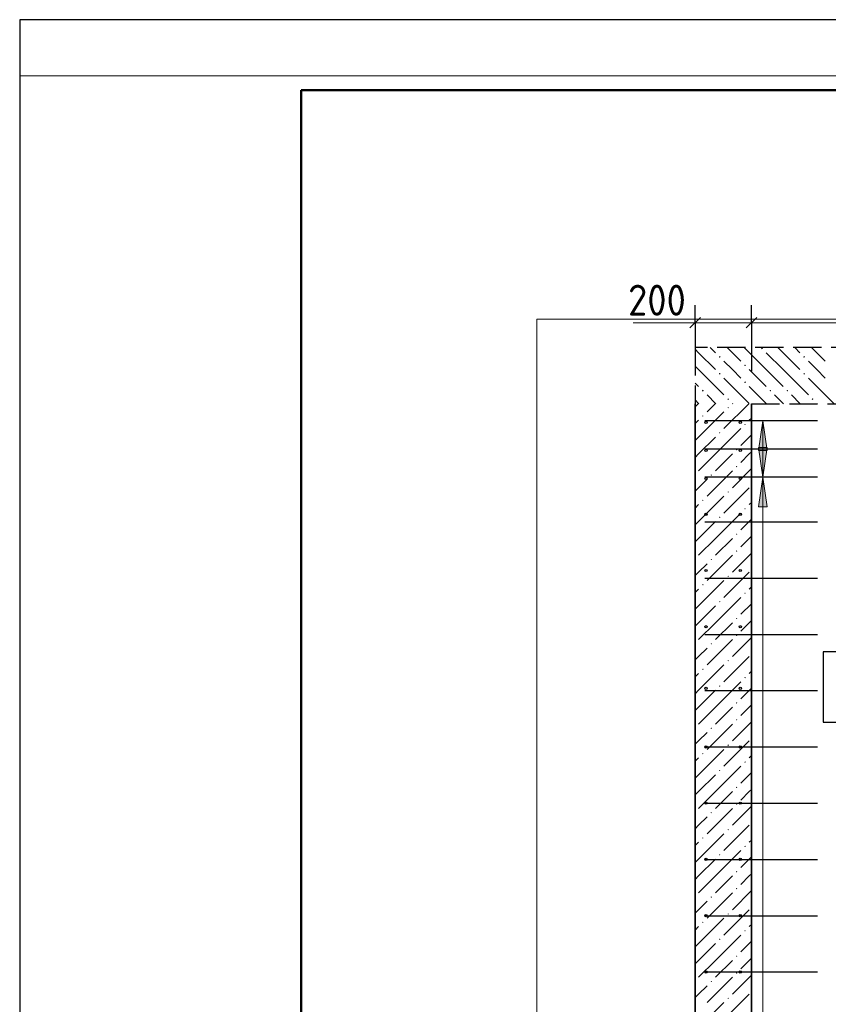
# Model space of a CAD drawing. Header units: millimetres. Extents: x 0 to 21000, y -5 to 14855.
# Tile 9 of 31: x 0 to 2874, y 11350 to 14850. Entities that reach past the tile are written whole.
import ezdxf

# ---------------------------------------------------------------- set-up
doc = ezdxf.new("R2010")
doc.units = ezdxf.units.MM
doc.linetypes.add('______2', pattern=[135, 100, -35])
for name, color, linetype, lineweight in [('Standard', 7, 'Continuous', 25), ('Общий02', 7, 'Continuous', 18), ('Примечания', 7, 'Continuous', 13), ('Размерная линия_ общее', 7, 'Continuous', 13), ('Стена обрамление Г-обр.', 7, 'Continuous', 25), ('Стена Хомут', 7, 'Continuous', 25)]:
    doc.layers.add(name, color=color, linetype=linetype, lineweight=lineweight)
doc.layers.add('ЖБ Перекрытие верхний уровень', color=7, linetype='Continuous', lineweight=25, true_color=0xe0e0ff)
doc.layers.add('ЖБ Стена верхний уровень', color=7, linetype='Continuous', lineweight=25, true_color=0x006e00)
doc.styles.add('ISOCPEUR', font='txt')

msp = doc.modelspace()

# ---------------------------------------------------------------- hatches: boundary and pattern name
at = {"layer": 'ЖБ Перекрытие верхний уровень', "linetype": 'Continuous', "lineweight": 18, "transparency": 33554687}
for points in [[(2484.6, 13651.3), (2487.8, 13654.6), (2491.1, 13651.3), (2487.8, 13648.1)], [(2634.6, 13681.3), (2637.8, 13684.6), (2641.1, 13681.3), (2637.8, 13678.1)], [(2784.6, 13651.3), (2787.8, 13654.6), (2791.1, 13651.3), (2787.8, 13648.1)], [(2574.6, 13621.3), (2577.8, 13624.6), (2581.1, 13621.3), (2577.8, 13618.1)], [(2484.6, 13591.3), (2487.8, 13594.6), (2491.1, 13591.3), (2487.8, 13588.1)], [(2784.6, 13591.3), (2787.8, 13594.6), (2791.1, 13591.3), (2787.8, 13588.1)], [(2574.6, 13561.3), (2577.8, 13564.6), (2581.1, 13561.3), (2577.8, 13558.1)], [(2424.6, 13531.3), (2427.8, 13534.6), (2431.1, 13531.3), (2427.8, 13528.1)], [(2664.6, 13531.3), (2667.8, 13534.6), (2671.1, 13531.3), (2667.8, 13528.1)], [(2724.6, 13531.3), (2727.8, 13534.6), (2731.1, 13531.3), (2727.8, 13528.1)], [(2514.6, 13501.3), (2517.8, 13504.6), (2521.1, 13501.3), (2517.8, 13498.1)], [(2814.6, 13501.3), (2817.8, 13504.6), (2821.1, 13501.3), (2817.8, 13498.1)]]:
    msp.add_hatch(color=7, dxfattribs=at).paths.add_polyline_path(points, flags=16)
at = {"layer": 'ЖБ Стена верхний уровень', "linetype": 'Continuous', "lineweight": 18, "transparency": 33554687}
for points in [[(2425.3, 13441.3), (2427.8, 13443.8), (2430.3, 13441.3), (2427.8, 13438.8)], [(2515.3, 13471.3), (2517.8, 13473.8), (2520.3, 13471.3), (2517.8, 13468.8)], [(2575.3, 13411.3), (2577.8, 13413.8), (2580.3, 13411.3), (2577.8, 13408.8)], [(2485.3, 13381.3), (2487.8, 13383.8), (2490.3, 13381.3), (2487.8, 13378.8)], [(2545.3, 13321.3), (2547.8, 13323.8), (2550.3, 13321.3), (2547.8, 13318.8)], [(2455.3, 13231.3), (2457.8, 13233.8), (2460.3, 13231.3), (2457.8, 13228.8)], [(2545.3, 13261.3), (2547.8, 13263.8), (2550.3, 13261.3), (2547.8, 13258.8)], [(2515.3, 13171.3), (2517.8, 13173.8), (2520.3, 13171.3), (2517.8, 13168.8)], [(2425.3, 13141.3), (2427.8, 13143.8), (2430.3, 13141.3), (2427.8, 13138.8)], [(2575.3, 13111.3), (2577.8, 13113.8), (2580.3, 13111.3), (2577.8, 13108.8)], [(2485.3, 13081.3), (2487.8, 13083.8), (2490.3, 13081.3), (2487.8, 13078.8)], [(2545.3, 13021.3), (2547.8, 13023.8), (2550.3, 13021.3), (2547.8, 13018.8)], [(2545.3, 12961.3), (2547.8, 12963.8), (2550.3, 12961.3), (2547.8, 12958.8)], [(2455.3, 12931.3), (2457.8, 12933.8), (2460.3, 12931.3), (2457.8, 12928.8)], [(2515.3, 12871.3), (2517.8, 12873.8), (2520.3, 12871.3), (2517.8, 12868.8)], [(2425.3, 12841.3), (2427.8, 12843.8), (2430.3, 12841.3), (2427.8, 12838.8)], [(2575.3, 12811.3), (2577.8, 12813.8), (2580.3, 12811.3), (2577.8, 12808.8)], [(2485.3, 12781.3), (2487.8, 12783.8), (2490.3, 12781.3), (2487.8, 12778.8)], [(2545.3, 12721.3), (2547.8, 12723.8), (2550.3, 12721.3), (2547.8, 12718.8)], [(2545.3, 12661.3), (2547.8, 12663.8), (2550.3, 12661.3), (2547.8, 12658.8)], [(2455.3, 12631.3), (2457.8, 12633.8), (2460.3, 12631.3), (2457.8, 12628.8)], [(2515.3, 12571.3), (2517.8, 12573.8), (2520.3, 12571.3), (2517.8, 12568.8)], [(2425.3, 12541.3), (2427.8, 12543.8), (2430.3, 12541.3), (2427.8, 12538.8)], [(2575.3, 12511.3), (2577.8, 12513.8), (2580.3, 12511.3), (2577.8, 12508.8)], [(2485.3, 12481.3), (2487.8, 12483.8), (2490.3, 12481.3), (2487.8, 12478.8)], [(2545.3, 12421.3), (2547.8, 12423.8), (2550.3, 12421.3), (2547.8, 12418.8)], [(2545.3, 12361.3), (2547.8, 12363.8), (2550.3, 12361.3), (2547.8, 12358.8)], [(2455.3, 12331.3), (2457.8, 12333.8), (2460.3, 12331.3), (2457.8, 12328.8)], [(2515.3, 12271.3), (2517.8, 12273.8), (2520.3, 12271.3), (2517.8, 12268.8)], [(2425.3, 12241.3), (2427.8, 12243.8), (2430.3, 12241.3), (2427.8, 12238.8)], [(2485.3, 12181.3), (2487.8, 12183.8), (2490.3, 12181.3), (2487.8, 12178.8)], [(2575.3, 12211.3), (2577.8, 12213.8), (2580.3, 12211.3), (2577.8, 12208.8)], [(2545.3, 12121.3), (2547.8, 12123.8), (2550.3, 12121.3), (2547.8, 12118.8)], [(2545.3, 12061.3), (2547.8, 12063.8), (2550.3, 12061.3), (2547.8, 12058.8)], [(2455.3, 12031.3), (2457.8, 12033.8), (2460.3, 12031.3), (2457.8, 12028.8)], [(2515.3, 11971.3), (2517.8, 11973.8), (2520.3, 11971.3), (2517.8, 11968.8)], [(2425.3, 11941.3), (2427.8, 11943.8), (2430.3, 11941.3), (2427.8, 11938.8)], [(2575.3, 11911.3), (2577.8, 11913.8), (2580.3, 11911.3), (2577.8, 11908.8)], [(2485.3, 11881.3), (2487.8, 11883.8), (2490.3, 11881.3), (2487.8, 11878.8)], [(2545.3, 11821.3), (2547.8, 11823.8), (2550.3, 11821.3), (2547.8, 11818.8)], [(2545.3, 11761.3), (2547.8, 11763.8), (2550.3, 11761.3), (2547.8, 11758.8)], [(2455.3, 11731.3), (2457.8, 11733.8), (2460.3, 11731.3), (2457.8, 11728.8)], [(2515.3, 11671.3), (2517.8, 11673.8), (2520.3, 11671.3), (2517.8, 11668.8)], [(2425.3, 11641.3), (2427.8, 11643.8), (2430.3, 11641.3), (2427.8, 11638.8)], [(2575.3, 11611.3), (2577.8, 11613.8), (2580.3, 11611.3), (2577.8, 11608.8)], [(2485.3, 11581.3), (2487.8, 11583.8), (2490.3, 11581.3), (2487.8, 11578.8)], [(2545.3, 11521.3), (2547.8, 11523.8), (2550.3, 11521.3), (2547.8, 11518.8)], [(2545.3, 11461.3), (2547.8, 11463.8), (2550.3, 11461.3), (2547.8, 11458.8)], [(2455.3, 11431.3), (2457.8, 11433.8), (2460.3, 11431.3), (2457.8, 11428.8)], [(2515.3, 11371.3), (2517.8, 11373.8), (2520.3, 11371.3), (2517.8, 11368.8)]]:
    msp.add_hatch(color=7, dxfattribs=at).paths.add_polyline_path(points, flags=16)
at = {"layer": 'Общий02', "linetype": 'Continuous', "lineweight": 13, "transparency": 33554687}
for points in [[(2656.1, 13318.8), (2641.1, 13423.8), (2626.1, 13318.8)], [(2656.1, 13118.8), (2641.1, 13223.8), (2626.1, 13118.8)]]:
    msp.add_hatch(color=7, dxfattribs=at).paths.add_polyline_path(points)
msp.add_hatch(color=7, dxfattribs=at).paths.add_polyline_path([(2656.1, 13328.8), (2641.1, 13223.8), (2626.1, 13328.8)], flags=16)

# ---------------------------------------------------------------- linework, layer by layer
at = {"layer": 'Standard', "color": 7, "linetype": 'Continuous', "lineweight": 25, "transparency": 33554687}
msp.add_line((1000, 14600), (1000, 529.1), dxfattribs=at)
msp.add_lwpolyline([(0, 0), (21000, 0), (21000, 14850), (0, 14850), (0, 0)], close=True, dxfattribs=at)
at = {"layer": 'Standard', "color": 220, "linetype": 'Continuous', "lineweight": 13, "transparency": 33554687}
msp.add_lwpolyline([(21000, 14650), (0, 14650), (0, -5)], dxfattribs=at)
at = {"layer": 'Standard', "color": 7, "linetype": 'Continuous', "lineweight": 50, "transparency": 33554687}
msp.add_lwpolyline([(1000, 14600), (20750, 14600), (20750, 250), (1000, 250), (1000, 14600)], close=True, dxfattribs=at)
at = {"layer": 'Standard', "color": 254, "linetype": 'Continuous', "lineweight": 13, "true_color": 0xc4c4ff, "transparency": 33554687}
msp.add_lwpolyline([(1837.4, 1785), (5919, 1785), (5919, 13785), (1837.4, 13785), (1837.4, 1785)], dxfattribs=at)
at = {"layer": 'ЖБ Перекрытие верхний уровень', "color": 7, "linetype": '______2', "lineweight": 25, "transparency": 33554687}
for p, q in [((2400.6, 13685), (2400.6, 13485)), ((5819, 13685), (2400.6, 13685)), ((2600.6, 13485), (5370.6, 13485))]:
    msp.add_line(p, q, dxfattribs=at)
at = {"layer": 'ЖБ Перекрытие верхний уровень', "color": 9, "linetype": 'Continuous', "lineweight": 18, "true_color": 0xc7c7c7, "transparency": 33554687}
for p, q in [((2454.1, 13685), (2472.8, 13666.3)), ((2514.1, 13685), (2562.8, 13636.3)), ((2652.8, 13606.3), (2574.1, 13685)), ((2712.8, 13666.3), (2694.1, 13685)), ((2754.1, 13685), (2772.8, 13666.3)), ((2814.1, 13685), (2862.8, 13636.3)), ((2412.8, 13666.3), (2400.6, 13678.5)), ((2412.8, 13666.3), (2472.8, 13606.3)), ((2652.8, 13666.3), (2712.8, 13606.3)), ((2712.8, 13666.3), (2772.8, 13606.3)), ((2400.6, 13618.5), (2412.8, 13606.3)), ((2532.8, 13606.3), (2502.8, 13636.3)), ((2832.8, 13606.3), (2802.8, 13636.3)), ((2412.8, 13606.3), (2502.8, 13516.3)), ((2562.8, 13576.3), (2532.8, 13606.3)), ((2592.8, 13606.3), (2652.8, 13546.3)), ((2652.8, 13606.3), (2712.8, 13546.3)), ((2712.8, 13606.3), (2802.8, 13516.3)), ((2862.8, 13576.3), (2832.8, 13606.3)), ((2400.6, 13558.5), (2412.8, 13546.3)), ((2502.8, 13576.3), (2592.8, 13486.3)), ((2592.8, 13546.3), (2654.1, 13485)), ((2802.8, 13576.3), (2892.8, 13486.3)), ((2442.8, 13516.3), (2474.1, 13485)), ((2712.8, 13486.3), (2682.8, 13516.3)), ((2742.8, 13516.3), (2774.1, 13485)), ((2412.8, 13486.3), (2400.6, 13498.5)), ((2414.1, 13485), (2412.8, 13486.3)), ((2532.8, 13486.3), (2534.1, 13485)), ((2714.1, 13485), (2712.8, 13486.3)), ((2832.8, 13486.3), (2834.1, 13485))]:
    msp.add_line(p, q, dxfattribs=at)
at = {"layer": 'ЖБ Стена верхний уровень', "color": 251, "linetype": 'Continuous', "lineweight": 18, "true_color": 0x494949, "transparency": 33554687}
for p, q in [((2400.6, 13474.2), (2411.5, 13485)), ((2471.5, 13485), (2442.8, 13456.3)), ((2591.5, 13485), (2502.8, 13396.3)), ((2412.8, 13366.3), (2502.8, 13456.3)), ((2412.8, 13426.3), (2400.6, 13414.2)), ((2600.6, 13434.1), (2592.8, 13426.3)), ((2472.8, 13306.3), (2562.8, 13396.3)), ((2600.6, 13374.2), (2562.8, 13336.3)), ((2412.8, 13366.3), (2400.6, 13354.2)), ((2472.8, 13366.3), (2412.8, 13306.3)), ((2412.8, 13306.3), (2400.6, 13294.2)), ((2472.8, 13306.3), (2412.8, 13246.3)), ((2532.8, 13306.3), (2472.8, 13246.3)), ((2562.8, 13276.3), (2592.8, 13306.3)), ((2592.8, 13306.3), (2600.6, 13314.2)), ((2532.8, 13246.3), (2442.8, 13156.3)), ((2600.6, 13254.2), (2532.8, 13186.3)), ((2412.8, 13186.3), (2442.8, 13216.3)), ((2400.6, 13174.2), (2412.8, 13186.3)), ((2592.8, 13186.3), (2502.8, 13096.3)), ((2412.8, 13126.3), (2400.6, 13114.2)), ((2412.8, 13066.3), (2502.8, 13156.3)), ((2600.6, 13134.1), (2592.8, 13126.3)), ((2472.8, 13006.3), (2562.8, 13096.3)), ((2412.8, 13066.3), (2400.6, 13054.2)), ((2472.8, 13066.3), (2412.8, 13006.3)), ((2600.6, 13074.2), (2562.8, 13036.3)), ((2412.8, 13006.3), (2400.6, 12994.2)), ((2472.8, 13006.3), (2412.8, 12946.3)), ((2532.8, 13006.3), (2472.8, 12946.3)), ((2562.8, 12976.3), (2592.8, 13006.3)), ((2592.8, 13006.3), (2600.6, 13014.2)), ((2600.6, 12954.2), (2532.8, 12886.3)), ((2412.8, 12886.3), (2442.8, 12916.3)), ((2532.8, 12946.3), (2442.8, 12856.3)), ((2400.6, 12874.2), (2412.8, 12886.3)), ((2592.8, 12886.3), (2502.8, 12796.3)), ((2412.8, 12766.3), (2502.8, 12856.3)), ((2412.8, 12826.3), (2400.6, 12814.2)), ((2600.6, 12834.1), (2592.8, 12826.3)), ((2472.8, 12706.3), (2562.8, 12796.3)), ((2412.8, 12766.3), (2400.6, 12754.2)), ((2472.8, 12766.3), (2412.8, 12706.3)), ((2600.6, 12774.2), (2562.8, 12736.3)), ((2412.8, 12706.3), (2400.6, 12694.2)), ((2472.8, 12706.3), (2412.8, 12646.3)), ((2532.8, 12706.3), (2472.8, 12646.3)), ((2562.8, 12676.3), (2592.8, 12706.3)), ((2592.8, 12706.3), (2600.6, 12714.2)), ((2532.8, 12646.3), (2442.8, 12556.3)), ((2600.6, 12654.2), (2532.8, 12586.3)), ((2412.8, 12586.3), (2442.8, 12616.3)), ((2400.6, 12574.2), (2412.8, 12586.3)), ((2592.8, 12586.3), (2502.8, 12496.3)), ((2412.8, 12466.3), (2502.8, 12556.3)), ((2600.6, 12534.1), (2592.8, 12526.3)), ((2412.8, 12526.3), (2400.6, 12514.2)), ((2472.8, 12406.3), (2562.8, 12496.3)), ((2412.8, 12466.3), (2400.6, 12454.2)), ((2472.8, 12466.3), (2412.8, 12406.3)), ((2600.6, 12474.2), (2562.8, 12436.3)), ((2412.8, 12406.3), (2400.6, 12394.2)), ((2472.8, 12406.3), (2412.8, 12346.3)), ((2532.8, 12406.3), (2472.8, 12346.3)), ((2562.8, 12376.3), (2592.8, 12406.3)), ((2592.8, 12406.3), (2600.6, 12414.2)), ((2532.8, 12346.3), (2442.8, 12256.3)), ((2600.6, 12354.2), (2532.8, 12286.3)), ((2400.6, 12274.2), (2412.8, 12286.3)), ((2412.8, 12286.3), (2442.8, 12316.3)), ((2592.8, 12286.3), (2502.8, 12196.3)), ((2412.8, 12166.3), (2502.8, 12256.3)), ((2412.8, 12226.3), (2400.6, 12214.2)), ((2600.6, 12234.1), (2592.8, 12226.3)), ((2472.8, 12106.3), (2562.8, 12196.3)), ((2412.8, 12166.3), (2400.6, 12154.2)), ((2472.8, 12166.3), (2412.8, 12106.3)), ((2600.6, 12174.2), (2562.8, 12136.3)), ((2592.8, 12106.3), (2600.6, 12114.2)), ((2412.8, 12106.3), (2400.6, 12094.2)), ((2472.8, 12106.3), (2412.8, 12046.3)), ((2532.8, 12106.3), (2472.8, 12046.3)), ((2562.8, 12076.3), (2592.8, 12106.3)), ((2532.8, 12046.3), (2442.8, 11956.3)), ((2600.6, 12054.2), (2532.8, 11986.3)), ((2412.8, 11986.3), (2442.8, 12016.3)), ((2400.6, 11974.2), (2412.8, 11986.3)), ((2592.8, 11986.3), (2502.8, 11896.3)), ((2412.8, 11866.3), (2502.8, 11956.3)), ((2412.8, 11926.3), (2400.6, 11914.2)), ((2600.6, 11934.1), (2592.8, 11926.3)), ((2412.8, 11866.3), (2400.6, 11854.2)), ((2472.8, 11866.3), (2412.8, 11806.3)), ((2472.8, 11806.3), (2562.8, 11896.3)), ((2600.6, 11874.2), (2562.8, 11836.3)), ((2412.8, 11806.3), (2400.6, 11794.2)), ((2472.8, 11806.3), (2412.8, 11746.3)), ((2532.8, 11806.3), (2472.8, 11746.3)), ((2562.8, 11776.3), (2592.8, 11806.3)), ((2592.8, 11806.3), (2600.6, 11814.2)), ((2532.8, 11746.3), (2442.8, 11656.3)), ((2600.6, 11754.2), (2532.8, 11686.3)), ((2412.8, 11686.3), (2442.8, 11716.3)), ((2400.6, 11674.2), (2412.8, 11686.3)), ((2412.8, 11566.3), (2502.8, 11656.3)), ((2592.8, 11686.3), (2502.8, 11596.3)), ((2412.8, 11626.3), (2400.6, 11614.2)), ((2600.6, 11634.1), (2592.8, 11626.3)), ((2472.8, 11506.3), (2562.8, 11596.3)), ((2412.8, 11566.3), (2400.6, 11554.2)), ((2472.8, 11566.3), (2412.8, 11506.3)), ((2600.6, 11574.2), (2562.8, 11536.3)), ((2412.8, 11506.3), (2400.6, 11494.2)), ((2472.8, 11506.3), (2412.8, 11446.3)), ((2532.8, 11506.3), (2472.8, 11446.3)), ((2562.8, 11476.3), (2592.8, 11506.3)), ((2592.8, 11506.3), (2600.6, 11514.2)), ((2532.8, 11446.3), (2442.8, 11356.3)), ((2600.6, 11454.2), (2532.8, 11386.3)), ((2412.8, 11386.3), (2442.8, 11416.3)), ((2400.6, 11374.2), (2412.8, 11386.3)), ((2592.8, 11386.3), (2502.8, 11296.3)), ((2412.8, 11266.3), (2502.8, 11356.3))]:
    msp.add_line(p, q, dxfattribs=at)
at = {"layer": 'ЖБ Стена верхний уровень', "color": 7, "linetype": 'Continuous', "lineweight": 35, "transparency": 33554687}
for p, q in [((2400.6, 13485), (2400.6, 9005)), ((2600.6, 9005), (2600.6, 13485))]:
    msp.add_line(p, q, dxfattribs=at)
at = {"layer": 'Общий02', "color": 251, "linetype": 'Continuous', "lineweight": 13, "true_color": 0x494949, "transparency": 33554687}
for p, q in [((2716.1, 13423.8), (2566.1, 13423.8)), ((2641.1, 13423.8), (2626.1, 13318.8)), ((2641.1, 13223.8), (2641.1, 13423.8)), ((2641.1, 13423.8), (2641.1, 13423.8)), ((2641.1, 13423.8), (2641.1, 13423.8)), ((2641.1, 13423.8), (2641.1, 13423.8)), ((2656.1, 13318.8), (2641.1, 13423.8)), ((2641.1, 13328.8), (2641.1, 13336.3)), ((2641.1, 13223.8), (2626.1, 13328.8)), ((2626.1, 13328.8), (2656.1, 13328.8)), ((2626.1, 13318.8), (2656.1, 13318.8)), ((2656.1, 13328.8), (2641.1, 13223.8)), ((2641.1, 13318.8), (2641.1, 13311.3)), ((2716.1, 13223.8), (2566.1, 13223.8)), ((2641.1, 13223.8), (2626.1, 13118.8)), ((2641.1, 13223.8), (2641.1, 13223.8)), ((2641.1, 13223.8), (2641.1, 13223.8)), ((2641.1, 13223.8), (2641.1, 13223.8)), ((2641.1, 9865), (2641.1, 13223.8)), ((2641.1, 13223.8), (2641.1, 13223.8)), ((2641.1, 13223.8), (2641.1, 13223.8)), ((2641.1, 13223.8), (2641.1, 13223.8)), ((2656.1, 13118.8), (2641.1, 13223.8)), ((2626.1, 13118.8), (2656.1, 13118.8)), ((2641.1, 13118.8), (2641.1, 13111.3))]:
    msp.add_line(p, q, dxfattribs=at)
at = {"layer": 'Примечания', "color": 7, "linetype": 'Continuous', "lineweight": 13, "transparency": 33554687}
msp.add_line((2400.6, 13773), (2180.6, 13773), dxfattribs=at)
at = {"layer": 'Размерная линия_ общее', "color": 253, "linetype": 'Continuous', "lineweight": -3, "true_color": 0xa0a0a0, "transparency": 33554687}
for p, q in [((2400.6, 13773), (2400.6, 13835.5)), ((2600.6, 13773), (2600.6, 13835.5)), ((2400.6, 13773), (2400.6, 13710.5)), ((2400.6, 13773), (2400.6, 13600.9)), ((2600.6, 13773), (2600.6, 13710.5)), ((2600.6, 13773), (2600.6, 13600.9))]:
    msp.add_line(p, q, dxfattribs=at)
at = {"layer": 'Размерная линия_ общее', "color": 7, "linetype": 'Continuous', "lineweight": 25, "transparency": 33554687}
for p, q in [((2419.4, 13791.7), (2381.9, 13754.2)), ((2619.4, 13791.7), (2581.9, 13754.2))]:
    msp.add_line(p, q, dxfattribs=at)
at = {"layer": 'Размерная линия_ общее', "color": 7, "linetype": 'Continuous', "lineweight": 13, "transparency": 33554687}
for p, q in [((2400.6, 13773), (2363.1, 13773)), ((2600.6, 13773), (2400.6, 13773)), ((5370.6, 13773), (2600.6, 13773))]:
    msp.add_line(p, q, dxfattribs=at)
at = {"layer": 'Стена обрамление Г-обр.', "color": 7, "linetype": 'Continuous', "lineweight": 25, "transparency": 33554687}
msp.add_lwpolyline([(2855.7, 12352.7), (3010.7, 12352.7), (3010.7, 12602.7), (2855.7, 12602.7), (2855.7, 12352.7)], dxfattribs=at)
at = {"layer": 'Стена Хомут', "color": 36, "linetype": 'Continuous', "lineweight": 25, "true_color": 0x6e3c1e, "transparency": 33554687}
for p, q in [((2434.6, 13425), (2835.4, 13425)), ((2434.6, 13325), (2835.4, 13325)), ((2434.6, 13225), (2835.4, 13225)), ((2434.6, 13065), (2835.4, 13065)), ((2434.6, 12865), (2835.4, 12865)), ((2434.6, 12665), (2835.4, 12665)), ((2434.6, 12465), (2835.4, 12465)), ((2434.6, 12265), (2835.4, 12265)), ((2434.6, 12065), (2835.4, 12065)), ((2434.6, 11865), (2835.4, 11865)), ((2434.6, 11665), (2835.4, 11665)), ((2434.6, 11465), (2835.4, 11465))]:
    msp.add_line(p, q, dxfattribs=at)
for centre in [(2439.2, 13419), (2561, 13419), (2439.2, 13319), (2561, 13319), (2439.2, 13219), (2561, 13219), (2439.2, 13092), (2561, 13092), (2439.2, 12892), (2561, 12892), (2439.2, 12692), (2561, 12692), (2439.2, 12473), (2561, 12473), (2439.2, 12265), (2561, 12265), (2439.2, 12065), (2561, 12065), (2439.2, 11865), (2561, 11865), (2439.2, 11665), (2561, 11665), (2439.2, 11465), (2561, 11465)]:
    msp.add_circle(centre, 4, dxfattribs=at)

# ---------------------------------------------------------------- texts
at = {"layer": 'Размерная линия_ общее', "color": 7, "linetype": 'Continuous', "lineweight": 25, "transparency": 33554687, "insert": (2161.9, 13798), "char_height": 110, "width": 280.994, "attachment_point": 7, "style": 'ISOCPEUR'}
msp.add_mtext('\\W0.91;200', dxfattribs=at)

doc.saveas('drawing.dxf')
